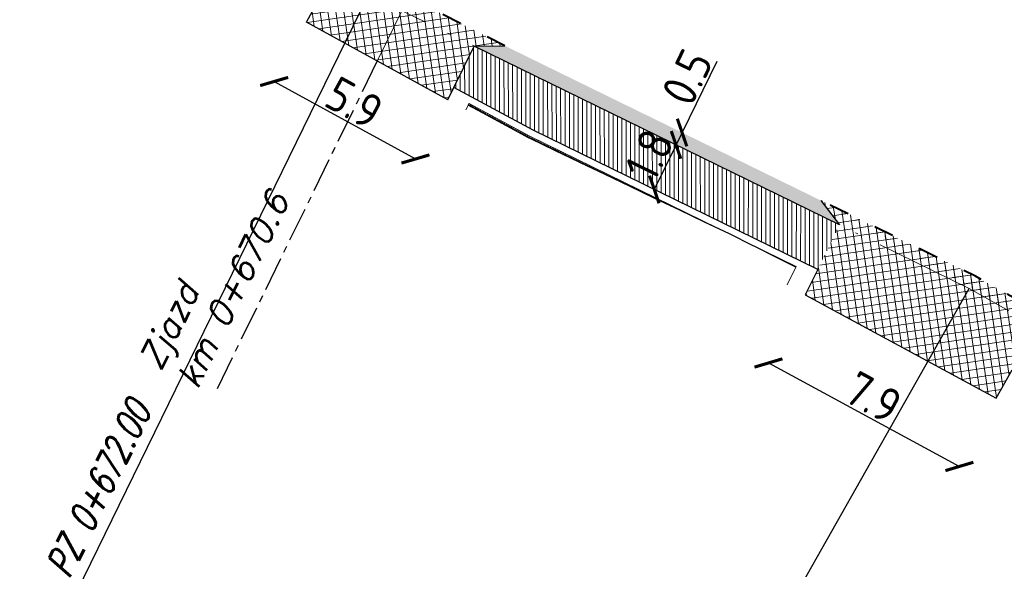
# Model space of a CAD drawing. Header units: metres. Extents: x 8431043 to 8456388, y 5766167 to 5771876.
# Tile 16 of 26: x 8433855 to 8433891, y 5770397 to 5770417. Entities that reach past the tile are written whole.
import ezdxf

# ---------------------------------------------------------------- set-up
doc = ezdxf.new("R2010")
doc.units = ezdxf.units.M
for name, pattern in [('ACAD_ISO03W100', [30, 12, -18]), ('ACAD_ISO10W100', [18, 12, -3, 0, -3]), ('CENTER', [2, 1.25, -0.25, 0.25, -0.25]), ('CIĄGŁA', [0])]:
    doc.linetypes.add(name, pattern=pattern)
for name, color, linetype, lineweight in [('brud', 255, 'CIĄGŁA', 30), ('hatch kostka', 210, 'Continuous', 9), ('kreskowanie skarp', 250, 'Continuous', 15), ('WYMIARY', 253, 'Continuous', 13), ('zdi krawężnik na trapezowy', 253, 'ACAD_ISO03W100', 40), ('zdi_obrzeze chodnikowe 8x30', 6, 'Continuous', 30)]:
    doc.layers.add(name, color=color, linetype=linetype, lineweight=lineweight)
for name, color, linetype in [('C-DROGI-SYTUACJA', 7, 'Continuous'), ('C-DROGI-SYTUACJA-ETYKIETY', 1, 'Continuous'), ('DRO_Podzespół', 7, 'Continuous'), ('S-5_opis_pkt_geometrycznych', 20, 'Continuous'), ('S-5_opis_Zjazd_ist_L', 7, 'Continuous')]:
    doc.layers.add(name, color=color, linetype=linetype)
doc.layers.add('hatch zdi chodniki', color=7, linetype='Continuous', lineweight=0, true_color=0x8345ba)
doc.styles.add('! rom po 1.8mm', font='romans.shx', dxfattribs={"width": 0.75, "oblique": 15})
doc.styles.add('! romans poch 1.8 mm szer 1', font='romans.shx', dxfattribs={"oblique": 15, "height": 1.8})
doc.styles.add('ISOCP', font='geniso.shx')
doc.styles.add('własny_500', font='isocp.shx', dxfattribs={"width": 0.9, "height": 1.2})
doc.dimstyles.new('kopia własny 500', dxfattribs={"dimtxt": 1.2, "dimasz": 0.8, "dimexe": 0.1795, "dimexo": 0.0625, "dimgap": 0.09, "dimtad": 3, "dimdec": 1, "dimzin": 0, "dimdsep": 46, "dimtxsty": 'własny_500', "dimblk": 'ARCHTICK', "dimcen": 0.09, "dimaunit": 2, "dimadec": 4, "dimazin": 0, "dimtfac": 1, "dimtdec": 1, "dimtofl": 0, "dimtmove": 2, "dimatfit": 3, "dimldrblk": 'ARCHTICK', "dimfxl": 1, "dimtolj": 1, "dimtzin": 0, "dimarcsym": 0})
pattern_1 = [(8.367146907, (0, 0), (-0.041581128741, 0.282708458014), []), (98.367146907, (0, 0), (-0.282708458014, -0.041581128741), [])]

# ---------------------------------------------------------------- blocks, each defined once
blk = doc.blocks.new('_ARCHTICK')
at = {"color": 0, "linetype": 'ByBlock', "const_width": 0.15}
blk.add_lwpolyline([(-0.5, -0.5), (0.5, 0.5)], dxfattribs=at)
blk = doc.blocks.new('*D64')
at = {"layer": 'Defpoints', "color": 0, "transparency": 16777216}
for p in [(8433878.888, 5770412.678), (8433878.668, 5770412.228), (8433878.774, 5770412.177)]:
    blk.add_point(p, dxfattribs=at)
at = {"layer": 'WYMIARY', "color": 0, "lineweight": -2, "transparency": 16777216}
for p, q in [((8433880.259, 5770415.213), (8433878.994, 5770412.626)), ((8433878.994, 5770412.626), (8433878.774, 5770412.177))]:
    blk.add_line(p, q, dxfattribs=at)
at = {"layer": 'WYMIARY', "color": 0, "lineweight": -2, "transparency": 16777216, "xscale": 0.75, "yscale": 0.75, "zscale": 0.75}
for p, rotation in [((8433878.994, 5770412.626), 63.94085860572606), ((8433878.774, 5770412.177), 243.9408586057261)]:
    blk.add_blockref('_ARCHTICK', p, dxfattribs=dict(at, rotation=rotation))
at = {"layer": 'WYMIARY', "color": 0, "transparency": 16777216, "insert": (8433879.181, 5770414.637), "char_height": 1.25, "attachment_point": 5, "rotation": 63.9409, "style": 'ISOCP'}
blk.add_mtext('\\A1;0.5', dxfattribs=at)
blk = doc.blocks.new('*D65')
at = {"layer": 'Defpoints', "color": 0, "transparency": 16777216}
for p in [(8433878.668, 5770412.228), (8433877.983, 5770410.56), (8433878.047, 5770410.529)]:
    blk.add_point(p, dxfattribs=at)
at = {"layer": 'WYMIARY', "color": 0, "lineweight": -2, "transparency": 16777216}
blk.add_line((8433878.774, 5770412.177), (8433877.983, 5770410.56), dxfattribs=at)
at = {"layer": 'WYMIARY', "color": 0, "lineweight": -2, "transparency": 16777216, "xscale": 0.75, "yscale": 0.75, "zscale": 0.75}
for p, rotation in [((8433878.774, 5770412.177), 63.94085860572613), ((8433877.983, 5770410.56), 243.9408586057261)]:
    blk.add_blockref('_ARCHTICK', p, dxfattribs=dict(at, rotation=rotation))
at = {"layer": 'WYMIARY', "color": 0, "transparency": 16777216, "insert": (8433877.802, 5770411.817), "char_height": 1.25, "attachment_point": 5, "rotation": 63.9409, "style": 'ISOCP'}
blk.add_mtext('\\A1;1.8', dxfattribs=at)
blk = doc.blocks.new('*D74')
at = {"layer": 'Defpoints', "color": 0, "transparency": 16777216}
for p in [(8434749.828, 5771876.32), (8434750.943, 5771875.576), (8432377.706, 5768319.94)]:
    blk.add_point(p, dxfattribs=at)
at = {"layer": 'WYMIARY', "color": 0, "lineweight": -2, "transparency": 16777216}
blk.add_line((8432378.821, 5768319.196), (8434750.943, 5771875.576), dxfattribs=at)
at = {"layer": 'WYMIARY', "color": 0, "lineweight": -2, "transparency": 16777216, "xscale": 0.75, "yscale": 0.75, "zscale": 0.75}
for p, rotation in [((8434750.943, 5771875.576), 56.2965312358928), ((8432378.821, 5768319.196), 236.2965312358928)]:
    blk.add_blockref('_ARCHTICK', p, dxfattribs=dict(at, rotation=rotation))
at = {"layer": 'WYMIARY', "color": 0, "transparency": 16777216, "insert": (8433564.287, 5770097.783), "char_height": 1.25, "attachment_point": 5, "rotation": 56.2965, "style": 'ISOCP'}
blk.add_mtext('\\A1;4274.9', dxfattribs=at)
blk = doc.blocks.new('*D77')
at = {"layer": 'Defpoints', "color": 0, "transparency": 16777216}
for p in [(8433883.475, 5770406.734), (8433890.419, 5770402.976), (8433889.078, 5770400.499)]:
    blk.add_point(p, dxfattribs=at)
at = {"layer": 'WYMIARY', "color": 0, "lineweight": -2, "transparency": 16777216}
blk.add_line((8433882.135, 5770404.257), (8433889.078, 5770400.499), dxfattribs=at)
at = {"layer": 'WYMIARY', "color": 0, "lineweight": -2, "transparency": 16777216, "xscale": 0.75, "yscale": 0.75, "zscale": 0.75}
for p, rotation in [((8433882.135, 5770404.257), 151.5790097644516), ((8433889.078, 5770400.499), 331.5790097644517)]:
    blk.add_blockref('_ARCHTICK', p, dxfattribs=dict(at, rotation=rotation))
at = {"layer": 'WYMIARY', "color": 0, "transparency": 16777216, "insert": (8433885.947, 5770403.006), "char_height": 1.25, "attachment_point": 5, "rotation": 331.579, "style": 'ISOCP'}
blk.add_mtext('\\A1;7.9', dxfattribs=at)
blk = doc.blocks.new('*U80')
at = {"layer": 'C-DROGI-SYTUACJA', "color": 1, "linetype": 'ACAD_ISO10W100', "lineweight": 13, "ltscale": 0.3}
for p, q in [((8433889.427, 5770406.967), (8433867.591, 5770417.645)), ((8433905.229, 5770398.018), (8433889.427, 5770406.967))]:
    blk.add_line(p, q, dxfattribs=at)
at = {"layer": 'C-DROGI-SYTUACJA', "color": 253, "linetype": 'ACAD_ISO03W100', "lineweight": 13, "ltscale": 0.1}
blk.add_line((8433889.427, 5770406.967), (8433889.427, 5770406.967), dxfattribs=at)
blk.add_line((8433889.427, 5770406.967), (8433889.427, 5770406.967), dxfattribs=at)
blk = doc.blocks.new('dfff')
at = {"layer": 'S-5_opis_pkt_geometrycznych', "color": 20, "linetype": 'Continuous', "lineweight": -3}
for p, q in [((8433856.812, 5770395.602), (8433867.591, 5770417.645)), ((8433877.365, 5770385.671), (8433889.427, 5770406.967))]:
    blk.add_line(p, q, dxfattribs=at)
at = {"layer": 'C-DROGI-SYTUACJA', "color": 7, "linetype": 'Continuous', "lineweight": -3}
blk.add_blockref('*U80', (0, 0), dxfattribs=at)
at = {"layer": 'S-5_opis_pkt_geometrycznych', "color": 20, "linetype": 'Continuous', "lineweight": -3, "insert": (8433858.82, 5770402.974), "char_height": 1, "attachment_point": 3, "rotation": 63.9409, "style": '! rom po 1.8mm'}
blk.add_mtext('{\\C256;PZ 0+672.00}', dxfattribs=at)
blk = doc.blocks.new('dfggg')
at = {"layer": 'S-5_opis_Zjazd_ist_L', "color": 1, "linetype": 'CENTER', "lineweight": -3}
blk.add_line((8433867.91, 5770415.226), (8433862.018, 5770403.178), dxfattribs=at)
at = {"layer": 'S-5_opis_Zjazd_ist_L', "color": 1, "linetype": 'Continuous', "lineweight": -3, "insert": (8433860.285, 5770403.795), "char_height": 0.9, "attachment_point": 4, "rotation": 63.9409, "style": '! romans poch 1.8 mm szer 1'}
blk.add_mtext('Zjazd\\Pkm 0+670.6', dxfattribs=at)
blk = doc.blocks.new('*D93')
at = {"layer": 'Defpoints', "color": 0, "transparency": 16777216}
for p in [(8433865.34, 5770416.631), (8433870.477, 5770413.816), (8433869.299, 5770411.666)]:
    blk.add_point(p, dxfattribs=at)
at = {"layer": 'WYMIARY', "color": 0, "lineweight": -2, "transparency": 16777216}
blk.add_line((8433864.162, 5770414.481), (8433869.299, 5770411.666), dxfattribs=at)
at = {"layer": 'WYMIARY', "color": 0, "lineweight": -2, "transparency": 16777216, "xscale": 0.75, "yscale": 0.75, "zscale": 0.75}
for p, rotation in [((8433864.162, 5770414.481), 151.2742093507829), ((8433869.299, 5770411.666), 331.2742093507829)]:
    blk.add_blockref('_ARCHTICK', p, dxfattribs=dict(at, rotation=rotation))
at = {"layer": 'WYMIARY', "color": 0, "transparency": 16777216, "insert": (8433867.074, 5770413.701), "char_height": 1.25, "attachment_point": 5, "rotation": 331.2742, "style": 'ISOCP'}
blk.add_mtext('\\A1;5.9', dxfattribs=at)

msp = doc.modelspace()

# ---------------------------------------------------------------- hatches: boundary and pattern name
at = {"layer": 'hatch kostka', "linetype": 'Continuous', "lineweight": 5, "true_color": 0xfecc66}
h = msp.add_hatch(dxfattribs=at)
h.set_pattern_fill('ANSI37', color=31, scale=0.09, angle=-36.6329)
h.set_pattern_definition(pattern_1)
h.paths.add_polyline_path([(8433865.628, 5770419.272), (8433866.271, 5770418.357), (8433865.559, 5770417.037), (8433865.341, 5770416.633), (8433870.477, 5770413.816), (8433870.698, 5770414.267), (8433871.431, 5770415.767), (8433872.549, 5770415.777)])
h = msp.add_hatch(dxfattribs=at)
h.set_pattern_fill('ANSI37', color=31, scale=0.09, angle=-36.6329)
h.set_pattern_definition(pattern_1)
h.paths.add_polyline_path([(8433884.716, 5770409.271), (8433883.475, 5770406.734), (8433890.419, 5770402.976), (8433891.889, 5770405.573), (8433893.006, 5770405.515), (8433889.66, 5770407.41), (8433884.037, 5770410.16)])
h = msp.add_hatch(dxfattribs=at)
h.set_pattern_fill('ANSI37', color=31, scale=0.09, angle=-36.6329)
h.set_pattern_definition(pattern_1)
edge = h.paths.add_edge_path()
edge.add_line((8433891.889, 5770405.573), (8433893.006, 5770405.515))
edge.add_line((8433893.006, 5770405.515), (8433889.66, 5770407.41))
edge.add_line((8433889.66, 5770407.41), (8433884.037, 5770410.16))
at = {"layer": 'hatch zdi chodniki', "lineweight": 13, "transparency": 33554687}
h = msp.add_hatch(dxfattribs=at)
h.set_pattern_fill('DOTS', color=3, scale=0.13, style=0)
h.paths.add_polyline_path([(8434266.018, 5770244.733), (8434265.639, 5770244.676), (8434266.015, 5770244.554)])
h.paths.add_polyline_path([(8433914.677, 5770392.394), (8433913.214, 5770393.847), (8433905.528, 5770398.422), (8433905.33, 5770397.958)])
h.paths.add_polyline_path([(8433921.024, 5770389.198), (8433919.05, 5770389.792), (8433925.145, 5770386.164), (8433938.994, 5770378.843), (8433938.344, 5770379.752), (8433925.39, 5770386.6)])
h.paths.add_polyline_path([(8433893.006, 5770405.515), (8433891.889, 5770405.573), (8433905.229, 5770398.018), (8433905.33, 5770397.958), (8433905.528, 5770398.422), (8433905.48, 5770398.45)])
h.paths.add_polyline_path([(8433748.793, 5770512.117), (8433746.759, 5770513.046), (8433749.963, 5770509.073), (8433750.804, 5770508.222), (8433762.888, 5770493.325), (8433772.314, 5770482.022), (8433776.22, 5770478.9), (8433763.66, 5770493.96), (8433751.55, 5770508.89), (8433750.71, 5770509.74)])
h.paths.add_polyline_path([(8433727.509, 5770538.504), (8433725.475, 5770539.433), (8433743.033, 5770517.666), (8433742.555, 5770519.85)])
h.paths.add_polyline_path([(8433643.852, 5770641.655), (8433643.086, 5770641.001), (8433643.107, 5770640.987), (8433645.761, 5770637.843), (8433649.935, 5770632.401), (8433664.242, 5770614.749), (8433677.279, 5770599.565), (8433683.772, 5770590.854), (8433698.344, 5770573.069), (8433722.133, 5770543.576), (8433721.656, 5770545.761), (8433699.12, 5770573.7), (8433684.56, 5770591.47), (8433678.06, 5770600.19), (8433665.01, 5770615.39), (8433650.72, 5770633.02), (8433646.54, 5770638.47)])
h.paths.add_polyline_path([(8433872.549, 5770415.777), (8433871.431, 5770415.767), (8433884.716, 5770409.271), (8433884.037, 5770410.16)])
h.paths.add_polyline_path([(8433866.271, 5770418.357), (8433865.628, 5770419.272), (8433817.16, 5770445.4), (8433804.671, 5770453.717), (8433807.358, 5770451.327), (8433816.902, 5770444.971)])
h.paths.add_polyline_path([(8433974.798, 5770359.517), (8433975.041, 5770359.954), (8433960.33, 5770368.13), (8433944.318, 5770376.595), (8433943.2, 5770376.62), (8433960.092, 5770367.69)])
at = {"layer": 'hatch zdi chodniki', "lineweight": 18, "transparency": 33554687}
h = msp.add_hatch(dxfattribs=at)
h.set_pattern_fill('DOTS', color=3, scale=0.1, style=0)
h.paths.add_polyline_path([(8434266.018, 5770244.733), (8434265.639, 5770244.676), (8434266.015, 5770244.554)])
h.paths.add_polyline_path([(8433914.677, 5770392.394), (8433913.214, 5770393.847), (8433905.528, 5770398.422), (8433905.33, 5770397.958)])
h.paths.add_polyline_path([(8433921.024, 5770389.198), (8433919.05, 5770389.792), (8433925.145, 5770386.164), (8433938.994, 5770378.843), (8433938.344, 5770379.752), (8433925.39, 5770386.6)])
h.paths.add_polyline_path([(8433893.006, 5770405.515), (8433891.889, 5770405.573), (8433905.229, 5770398.018), (8433905.33, 5770397.958), (8433905.528, 5770398.422), (8433905.48, 5770398.45)])
h.paths.add_polyline_path([(8433748.793, 5770512.117), (8433746.759, 5770513.046), (8433749.963, 5770509.073), (8433750.804, 5770508.222), (8433762.888, 5770493.325), (8433772.314, 5770482.022), (8433776.22, 5770478.9), (8433763.66, 5770493.96), (8433751.55, 5770508.89), (8433750.71, 5770509.74)])
h.paths.add_polyline_path([(8433727.509, 5770538.504), (8433725.475, 5770539.433), (8433743.033, 5770517.666), (8433742.555, 5770519.85)])
h.paths.add_polyline_path([(8433643.867, 5770641.638), (8433643.102, 5770640.99), (8433643.107, 5770640.987), (8433645.761, 5770637.843), (8433649.935, 5770632.401), (8433664.242, 5770614.749), (8433677.279, 5770599.565), (8433683.772, 5770590.854), (8433698.344, 5770573.069), (8433722.133, 5770543.576), (8433721.656, 5770545.761), (8433699.12, 5770573.7), (8433684.56, 5770591.47), (8433678.06, 5770600.19), (8433665.01, 5770615.39), (8433650.72, 5770633.02), (8433646.54, 5770638.47)])
h.paths.add_polyline_path([(8433974.8, 5770359.516), (8433975.043, 5770359.953), (8433960.33, 5770368.13), (8433944.318, 5770376.595), (8433943.2, 5770376.62), (8433960.092, 5770367.69)])
h.paths.add_polyline_path([(8433872.549, 5770415.777), (8433871.431, 5770415.767), (8433884.716, 5770409.271), (8433884.037, 5770410.16)])
h.paths.add_polyline_path([(8433866.271, 5770418.357), (8433865.628, 5770419.272), (8433817.16, 5770445.4), (8433804.671, 5770453.717), (8433807.358, 5770451.327), (8433816.902, 5770444.971)])
at = {"layer": 'hatch zdi chodniki', "lineweight": 5}
h = msp.add_hatch(dxfattribs=at)
h.set_pattern_fill('ANSI31', color=256, scale=0.05, angle=45, style=0)
h.paths.add_polyline_path([(8433891.889, 5770405.573), (8433891.002, 5770404.006), (8433904.325, 5770396.461), (8433904.616, 5770396.288), (8433905.33, 5770397.958), (8433905.229, 5770398.018)])
h.paths.add_polyline_path([(8433804.438, 5770453.521), (8433802.868, 5770453.716), (8433802.605, 5770453.321), (8433803.88, 5770452.48)])
h.paths.add_polyline_path([(8433778.791, 5770474.116), (8433779.149, 5770474.465), (8433778.468, 5770476.595), (8433776.22, 5770478.9), (8433772.314, 5770482.022), (8433762.888, 5770493.325), (8433757.409, 5770500.08), (8433756.519, 5770498.32), (8433761.497, 5770492.181), (8433771.053, 5770480.724), (8433775.146, 5770477.853)])
h.paths.add_polyline_path([(8433781.943, 5770471.602), (8433781.585, 5770471.253), (8433786.772, 5770465.936), (8433797.481, 5770456.703), (8433797.99, 5770456.364), (8433800.344, 5770454.812), (8433800.614, 5770455.217), (8433799.504, 5770457.158), (8433798.822, 5770457.612), (8433798.39, 5770457.9), (8433787.8, 5770467.03), (8433784.055, 5770470.869)])
h.paths.add_polyline_path([(8433865.559, 5770417.037), (8433866.271, 5770418.357), (8433816.902, 5770444.971), (8433807.358, 5770451.327), (8433804.671, 5770453.717), (8433803.951, 5770452.401), (8433806.464, 5770450.12), (8433816.129, 5770443.684)])
h.paths.add_polyline_path([(8433871.431, 5770415.767), (8433870.698, 5770414.267), (8433873.575, 5770412.715), (8433883.925, 5770407.654), (8433884.716, 5770409.271)])

# ---------------------------------------------------------------- linework, layer by layer
at = {"flags": 128}
msp.add_lwpolyline([(8433870.698, 5770414.267), (8433871.431, 5770415.767)], dxfattribs=at)
at = {"layer": 'DRO_Podzespół'}
msp.add_lwpolyline([(8433883.13, 5770407.736), (8433882.819, 5770407.893), (8433882.504, 5770408.051), (8433881.61, 5770408.499), (8433881.576, 5770408.516), (8433880.714, 5770408.945), (8433879.812, 5770409.375), (8433878.909, 5770409.806), (8433878.006, 5770410.236), (8433877.104, 5770410.667), (8433876.201, 5770411.097), (8433875.298, 5770411.528), (8433875.256, 5770411.548), (8433874.397, 5770411.96), (8433873.496, 5770412.394), (8433873.433, 5770412.425), (8433873.428, 5770412.427), (8433872.614, 5770412.868), (8433871.734, 5770413.344), (8433871.216, 5770413.625)], dxfattribs=at)
at = {"layer": 'kreskowanie skarp'}
for p, q in [((8433871.216, 5770413.625), (8433871.249, 5770413.685)), ((8433871.246, 5770413.608), (8433871.263, 5770413.639)), ((8433871.277, 5770413.592), (8433871.31, 5770413.653)), ((8433871.307, 5770413.575), (8433871.324, 5770413.606)), ((8433871.338, 5770413.559), (8433871.371, 5770413.62)), ((8433871.368, 5770413.542), (8433871.385, 5770413.573)), ((8433871.399, 5770413.526), (8433871.432, 5770413.587)), ((8433871.429, 5770413.509), (8433871.446, 5770413.54)), ((8433871.46, 5770413.493), (8433871.493, 5770413.554)), ((8433871.49, 5770413.476), (8433871.507, 5770413.507)), ((8433871.521, 5770413.46), (8433871.554, 5770413.521)), ((8433871.551, 5770413.443), (8433871.568, 5770413.474)), ((8433871.582, 5770413.427), (8433871.615, 5770413.488)), ((8433871.613, 5770413.41), (8433871.629, 5770413.441)), ((8433871.644, 5770413.393), (8433871.677, 5770413.455)), ((8433871.674, 5770413.377), (8433871.691, 5770413.407)), ((8433871.705, 5770413.36), (8433871.738, 5770413.422)), ((8433871.736, 5770413.343), (8433871.753, 5770413.374)), ((8433871.767, 5770413.327), (8433871.8, 5770413.388)), ((8433871.828, 5770413.293), (8433871.862, 5770413.355)), ((8433871.798, 5770413.31), (8433871.814, 5770413.341)), ((8433871.859, 5770413.276), (8433871.876, 5770413.307)), ((8433871.89, 5770413.26), (8433871.924, 5770413.322)), ((8433871.921, 5770413.243), (8433871.938, 5770413.274)), ((8433871.952, 5770413.226), (8433871.986, 5770413.288)), ((8433871.983, 5770413.209), (8433872, 5770413.24)), ((8433872.014, 5770413.192), (8433872.048, 5770413.255)), ((8433872.046, 5770413.176), (8433872.062, 5770413.207)), ((8433872.077, 5770413.159), (8433872.11, 5770413.221)), ((8433872.108, 5770413.142), (8433872.125, 5770413.173)), ((8433872.139, 5770413.125), (8433872.173, 5770413.187)), ((8433872.17, 5770413.108), (8433872.187, 5770413.139)), ((8433872.202, 5770413.091), (8433872.235, 5770413.154)), ((8433872.233, 5770413.074), (8433872.25, 5770413.105)), ((8433872.264, 5770413.057), (8433872.298, 5770413.12)), ((8433872.295, 5770413.04), (8433872.312, 5770413.072)), ((8433872.327, 5770413.023), (8433872.361, 5770413.086)), ((8433872.358, 5770413.006), (8433872.375, 5770413.038)), ((8433872.39, 5770412.989), (8433872.424, 5770413.052)), ((8433872.421, 5770412.972), (8433872.438, 5770413.004)), ((8433872.453, 5770412.955), (8433872.487, 5770413.018)), ((8433872.484, 5770412.938), (8433872.501, 5770412.97)), ((8433872.516, 5770412.921), (8433872.55, 5770412.984)), ((8433872.547, 5770412.904), (8433872.564, 5770412.936)), ((8433872.579, 5770412.887), (8433872.613, 5770412.95)), ((8433872.61, 5770412.87), (8433872.628, 5770412.901)), ((8433872.642, 5770412.853), (8433872.676, 5770412.916)), ((8433872.674, 5770412.835), (8433872.691, 5770412.867)), ((8433872.706, 5770412.818), (8433872.74, 5770412.882)), ((8433872.737, 5770412.801), (8433872.754, 5770412.833)), ((8433872.769, 5770412.784), (8433872.803, 5770412.847)), ((8433872.801, 5770412.767), (8433872.818, 5770412.798)), ((8433872.833, 5770412.749), (8433872.867, 5770412.813)), ((8433872.865, 5770412.732), (8433872.882, 5770412.764)), ((8433872.897, 5770412.715), (8433872.931, 5770412.779)), ((8433872.928, 5770412.697), (8433872.946, 5770412.729)), ((8433872.96, 5770412.68), (8433872.995, 5770412.744)), ((8433872.992, 5770412.663), (8433873.01, 5770412.695)), ((8433873.024, 5770412.646), (8433873.059, 5770412.71)), ((8433873.056, 5770412.628), (8433873.074, 5770412.66)), ((8433873.089, 5770412.611), (8433873.123, 5770412.675)), ((8433873.153, 5770412.576), (8433873.188, 5770412.64)), ((8433873.121, 5770412.593), (8433873.138, 5770412.625)), ((8433873.185, 5770412.559), (8433873.202, 5770412.591)), ((8433873.217, 5770412.541), (8433873.252, 5770412.606)), ((8433873.249, 5770412.524), (8433873.267, 5770412.556)), ((8433873.282, 5770412.506), (8433873.317, 5770412.571)), ((8433873.314, 5770412.489), (8433873.332, 5770412.521)), ((8433873.346, 5770412.471), (8433873.381, 5770412.536)), ((8433873.379, 5770412.454), (8433873.396, 5770412.486)), ((8433873.411, 5770412.436), (8433873.446, 5770412.501)), ((8433873.444, 5770412.419), (8433873.46, 5770412.452)), ((8433873.477, 5770412.403), (8433873.509, 5770412.469)), ((8433873.51, 5770412.387), (8433873.526, 5770412.42)), ((8433873.543, 5770412.371), (8433873.575, 5770412.437)), ((8433873.576, 5770412.355), (8433873.592, 5770412.388)), ((8433873.609, 5770412.339), (8433873.641, 5770412.405)), ((8433873.642, 5770412.323), (8433873.658, 5770412.356)), ((8433873.675, 5770412.308), (8433873.706, 5770412.373)), ((8433873.707, 5770412.292), (8433873.723, 5770412.325)), ((8433873.74, 5770412.276), (8433873.771, 5770412.341)), ((8433873.772, 5770412.261), (8433873.788, 5770412.293)), ((8433873.805, 5770412.245), (8433873.836, 5770412.31)), ((8433873.869, 5770412.214), (8433873.9, 5770412.278)), ((8433873.837, 5770412.229), (8433873.852, 5770412.262)), ((8433873.901, 5770412.198), (8433873.916, 5770412.231)), ((8433873.933, 5770412.183), (8433873.964, 5770412.247)), ((8433873.965, 5770412.168), (8433873.98, 5770412.2)), ((8433873.997, 5770412.152), (8433874.027, 5770412.216)), ((8433874.028, 5770412.137), (8433874.044, 5770412.169)), ((8433874.06, 5770412.122), (8433874.091, 5770412.185)), ((8433874.092, 5770412.107), (8433874.107, 5770412.138)), ((8433874.123, 5770412.091), (8433874.153, 5770412.154)), ((8433874.154, 5770412.076), (8433874.17, 5770412.108)), ((8433874.186, 5770412.061), (8433874.216, 5770412.124)), ((8433874.217, 5770412.046), (8433874.232, 5770412.077)), ((8433874.248, 5770412.031), (8433874.278, 5770412.093)), ((8433874.279, 5770412.016), (8433874.294, 5770412.047)), ((8433874.31, 5770412.001), (8433874.34, 5770412.063)), ((8433874.341, 5770411.986), (8433874.356, 5770412.017)), ((8433874.372, 5770411.972), (8433874.401, 5770412.033)), ((8433874.402, 5770411.957), (8433874.417, 5770411.988)), ((8433874.433, 5770411.942), (8433874.462, 5770412.003)), ((8433874.463, 5770411.928), (8433874.478, 5770411.958)), ((8433874.494, 5770411.913), (8433874.523, 5770411.974)), ((8433874.524, 5770411.899), (8433874.538, 5770411.929)), ((8433874.554, 5770411.884), (8433874.583, 5770411.944)), ((8433874.584, 5770411.87), (8433874.598, 5770411.9)), ((8433874.614, 5770411.856), (8433874.642, 5770411.915)), ((8433874.643, 5770411.841), (8433874.658, 5770411.871)), ((8433874.673, 5770411.827), (8433874.701, 5770411.886)), ((8433874.703, 5770411.813), (8433874.717, 5770411.842)), ((8433874.732, 5770411.799), (8433874.76, 5770411.858)), ((8433874.761, 5770411.785), (8433874.775, 5770411.814)), ((8433874.79, 5770411.771), (8433874.818, 5770411.829)), ((8433874.819, 5770411.757), (8433874.833, 5770411.786)), ((8433874.848, 5770411.743), (8433874.876, 5770411.801)), ((8433874.877, 5770411.729), (8433874.891, 5770411.758)), ((8433874.906, 5770411.716), (8433874.933, 5770411.773)), ((8433874.934, 5770411.702), (8433874.948, 5770411.73)), ((8433874.963, 5770411.688), (8433874.99, 5770411.745)), ((8433874.991, 5770411.675), (8433875.005, 5770411.703)), ((8433875.019, 5770411.661), (8433875.047, 5770411.718)), ((8433875.048, 5770411.648), (8433875.061, 5770411.676)), ((8433875.076, 5770411.634), (8433875.102, 5770411.69)), ((8433875.104, 5770411.621), (8433875.117, 5770411.649)), ((8433875.131, 5770411.607), (8433875.158, 5770411.663)), ((8433875.159, 5770411.594), (8433875.172, 5770411.622)), ((8433875.187, 5770411.581), (8433875.213, 5770411.636)), ((8433875.214, 5770411.568), (8433875.227, 5770411.595)), ((8433875.241, 5770411.555), (8433875.268, 5770411.609)), ((8433875.269, 5770411.542), (8433875.282, 5770411.569)), ((8433875.296, 5770411.529), (8433875.322, 5770411.583)), ((8433875.323, 5770411.516), (8433875.336, 5770411.543)), ((8433875.35, 5770411.503), (8433875.375, 5770411.557)), ((8433875.376, 5770411.49), (8433875.389, 5770411.517)), ((8433875.403, 5770411.478), (8433875.428, 5770411.531)), ((8433875.429, 5770411.465), (8433875.442, 5770411.492)), ((8433875.456, 5770411.452), (8433875.481, 5770411.505)), ((8433875.482, 5770411.44), (8433875.495, 5770411.466)), ((8433875.508, 5770411.428), (8433875.533, 5770411.48)), ((8433875.534, 5770411.415), (8433875.546, 5770411.441)), ((8433875.56, 5770411.403), (8433875.585, 5770411.454)), ((8433875.586, 5770411.391), (8433875.598, 5770411.416)), ((8433875.611, 5770411.378), (8433875.636, 5770411.43)), ((8433875.637, 5770411.366), (8433875.649, 5770411.392)), ((8433875.662, 5770411.354), (8433875.686, 5770411.405)), ((8433875.687, 5770411.342), (8433875.699, 5770411.367)), ((8433875.712, 5770411.33), (8433875.736, 5770411.38)), ((8433875.737, 5770411.318), (8433875.749, 5770411.343)), ((8433875.762, 5770411.306), (8433875.786, 5770411.356)), ((8433875.787, 5770411.295), (8433875.799, 5770411.319)), ((8433875.811, 5770411.283), (8433875.835, 5770411.332)), ((8433875.836, 5770411.271), (8433875.847, 5770411.296)), ((8433875.86, 5770411.26), (8433875.883, 5770411.308)), ((8433875.884, 5770411.248), (8433875.896, 5770411.272)), ((8433875.908, 5770411.237), (8433875.931, 5770411.285)), ((8433875.932, 5770411.225), (8433875.944, 5770411.249)), ((8433875.956, 5770411.214), (8433875.979, 5770411.262)), ((8433875.98, 5770411.202), (8433875.991, 5770411.226)), ((8433876.004, 5770411.191), (8433876.026, 5770411.238)), ((8433876.027, 5770411.18), (8433876.038, 5770411.203)), ((8433876.051, 5770411.169), (8433876.073, 5770411.216)), ((8433876.074, 5770411.158), (8433876.085, 5770411.181)), ((8433876.097, 5770411.147), (8433876.119, 5770411.193)), ((8433876.12, 5770411.136), (8433876.131, 5770411.159)), ((8433876.143, 5770411.125), (8433876.165, 5770411.171)), ((8433876.166, 5770411.114), (8433876.177, 5770411.137)), ((8433876.189, 5770411.103), (8433876.21, 5770411.148)), ((8433876.211, 5770411.092), (8433876.222, 5770411.115)), ((8433876.234, 5770411.081), (8433876.255, 5770411.126)), ((8433876.256, 5770411.071), (8433876.267, 5770411.093)), ((8433876.279, 5770411.06), (8433876.3, 5770411.105)), ((8433876.301, 5770411.05), (8433876.311, 5770411.072)), ((8433876.323, 5770411.039), (8433876.344, 5770411.083)), ((8433876.345, 5770411.029), (8433876.355, 5770411.051)), ((8433876.367, 5770411.018), (8433876.387, 5770411.062)), ((8433876.388, 5770411.008), (8433876.399, 5770411.03)), ((8433876.41, 5770410.997), (8433876.431, 5770411.041)), ((8433876.431, 5770410.987), (8433876.442, 5770411.009)), ((8433876.453, 5770410.977), (8433876.473, 5770411.02)), ((8433876.474, 5770410.967), (8433876.484, 5770410.988)), ((8433876.495, 5770410.957), (8433876.516, 5770410.999)), ((8433876.517, 5770410.947), (8433876.527, 5770410.968)), ((8433876.538, 5770410.937), (8433876.558, 5770410.979)), ((8433876.558, 5770410.927), (8433876.568, 5770410.948)), ((8433876.579, 5770410.917), (8433876.599, 5770410.958)), ((8433876.6, 5770410.907), (8433876.61, 5770410.928)), ((8433876.621, 5770410.897), (8433876.64, 5770410.938)), ((8433876.641, 5770410.887), (8433876.651, 5770410.908)), ((8433876.661, 5770410.878), (8433876.681, 5770410.918)), ((8433876.682, 5770410.868), (8433876.691, 5770410.888)), ((8433876.702, 5770410.858), (8433876.721, 5770410.899)), ((8433876.722, 5770410.849), (8433876.732, 5770410.869)), ((8433876.742, 5770410.839), (8433876.761, 5770410.879)), ((8433876.762, 5770410.83), (8433876.771, 5770410.85)), ((8433876.782, 5770410.82), (8433876.801, 5770410.86)), ((8433876.801, 5770410.811), (8433876.811, 5770410.831)), ((8433876.821, 5770410.801), (8433876.84, 5770410.841)), ((8433876.841, 5770410.792), (8433876.85, 5770410.812)), ((8433876.86, 5770410.783), (8433876.878, 5770410.822)), ((8433876.879, 5770410.774), (8433876.888, 5770410.793)), ((8433876.899, 5770410.765), (8433876.917, 5770410.803)), ((8433876.918, 5770410.755), (8433876.927, 5770410.775)), ((8433876.937, 5770410.746), (8433876.955, 5770410.784)), ((8433876.956, 5770410.737), (8433876.965, 5770410.756)), ((8433876.974, 5770410.728), (8433876.992, 5770410.766)), ((8433876.993, 5770410.719), (8433877.002, 5770410.738)), ((8433877.012, 5770410.71), (8433877.03, 5770410.748)), ((8433877.03, 5770410.702), (8433877.039, 5770410.72)), ((8433877.049, 5770410.693), (8433877.067, 5770410.73)), ((8433877.067, 5770410.684), (8433877.076, 5770410.702)), ((8433877.086, 5770410.675), (8433877.103, 5770410.712)), ((8433877.104, 5770410.667), (8433877.113, 5770410.685)), ((8433877.122, 5770410.658), (8433877.139, 5770410.694)), ((8433877.14, 5770410.649), (8433877.149, 5770410.667)), ((8433877.158, 5770410.641), (8433877.175, 5770410.677)), ((8433877.176, 5770410.632), (8433877.184, 5770410.65)), ((8433877.194, 5770410.624), (8433877.211, 5770410.659)), ((8433877.211, 5770410.615), (8433877.22, 5770410.633)), ((8433877.229, 5770410.607), (8433877.246, 5770410.642)), ((8433877.246, 5770410.599), (8433877.255, 5770410.616)), ((8433877.264, 5770410.59), (8433877.28, 5770410.625)), ((8433877.281, 5770410.582), (8433877.289, 5770410.599)), ((8433877.298, 5770410.574), (8433877.315, 5770410.608)), ((8433877.316, 5770410.566), (8433877.324, 5770410.583)), ((8433877.333, 5770410.558), (8433877.349, 5770410.592)), ((8433877.35, 5770410.549), (8433877.358, 5770410.566)), ((8433877.367, 5770410.541), (8433877.383, 5770410.575)), ((8433877.383, 5770410.533), (8433877.391, 5770410.55)), ((8433877.4, 5770410.525), (8433877.416, 5770410.559)), ((8433877.417, 5770410.517), (8433877.425, 5770410.534)), ((8433877.433, 5770410.509), (8433877.449, 5770410.543)), ((8433877.45, 5770410.502), (8433877.458, 5770410.518)), ((8433877.466, 5770410.494), (8433877.482, 5770410.527)), ((8433877.483, 5770410.486), (8433877.49, 5770410.502)), ((8433877.499, 5770410.478), (8433877.514, 5770410.511)), ((8433877.531, 5770410.463), (8433877.547, 5770410.495)), ((8433877.515, 5770410.471), (8433877.523, 5770410.487)), ((8433877.547, 5770410.455), (8433877.555, 5770410.471)), ((8433877.563, 5770410.448), (8433877.578, 5770410.479)), ((8433877.579, 5770410.44), (8433877.587, 5770410.456)), ((8433877.595, 5770410.432), (8433877.61, 5770410.464)), ((8433877.611, 5770410.425), (8433877.618, 5770410.441)), ((8433877.626, 5770410.418), (8433877.641, 5770410.449)), ((8433877.642, 5770410.41), (8433877.649, 5770410.426)), ((8433877.657, 5770410.403), (8433877.672, 5770410.434)), ((8433877.673, 5770410.395), (8433877.68, 5770410.411)), ((8433877.688, 5770410.388), (8433877.703, 5770410.419)), ((8433877.703, 5770410.381), (8433877.71, 5770410.396)), ((8433877.718, 5770410.374), (8433877.733, 5770410.404)), ((8433877.734, 5770410.366), (8433877.741, 5770410.381)), ((8433877.749, 5770410.359), (8433877.763, 5770410.389)), ((8433877.763, 5770410.352), (8433877.771, 5770410.367)), ((8433877.778, 5770410.345), (8433877.793, 5770410.375)), ((8433877.793, 5770410.338), (8433877.8, 5770410.353)), ((8433877.808, 5770410.331), (8433877.822, 5770410.36)), ((8433877.823, 5770410.324), (8433877.83, 5770410.339)), ((8433877.837, 5770410.317), (8433877.851, 5770410.346)), ((8433877.852, 5770410.31), (8433877.859, 5770410.325)), ((8433877.866, 5770410.303), (8433877.88, 5770410.332)), ((8433877.881, 5770410.296), (8433877.887, 5770410.311)), ((8433877.895, 5770410.289), (8433877.908, 5770410.318)), ((8433877.909, 5770410.283), (8433877.916, 5770410.297)), ((8433877.923, 5770410.276), (8433877.937, 5770410.304)), ((8433877.937, 5770410.269), (8433877.944, 5770410.283)), ((8433877.951, 5770410.262), (8433877.965, 5770410.291)), ((8433877.965, 5770410.256), (8433877.972, 5770410.27)), ((8433877.979, 5770410.249), (8433877.992, 5770410.277)), ((8433877.993, 5770410.243), (8433878, 5770410.256)), ((8433878.007, 5770410.236), (8433878.02, 5770410.264)), ((8433878.021, 5770410.23), (8433878.027, 5770410.243)), ((8433878.034, 5770410.223), (8433878.047, 5770410.25)), ((8433878.048, 5770410.217), (8433878.054, 5770410.23)), ((8433878.061, 5770410.21), (8433878.074, 5770410.237)), ((8433878.075, 5770410.204), (8433878.081, 5770410.217)), ((8433878.088, 5770410.197), (8433878.101, 5770410.224)), ((8433878.101, 5770410.191), (8433878.108, 5770410.204)), ((8433878.114, 5770410.185), (8433878.127, 5770410.211)), ((8433878.128, 5770410.178), (8433878.134, 5770410.192)), ((8433878.141, 5770410.172), (8433878.153, 5770410.198)), ((8433878.154, 5770410.166), (8433878.16, 5770410.179)), ((8433878.167, 5770410.16), (8433878.179, 5770410.186)), ((8433878.18, 5770410.154), (8433878.186, 5770410.167)), ((8433878.192, 5770410.148), (8433878.205, 5770410.173)), ((8433878.225, 5770410.132), (8433878.231, 5770410.145)), ((8433878.256, 5770410.117), (8433878.268, 5770410.142)), ((8433878.288, 5770410.102), (8433878.294, 5770410.114)), ((8433878.32, 5770410.087), (8433878.331, 5770410.111)), ((8433878.351, 5770410.072), (8433878.357, 5770410.084)), ((8433878.382, 5770410.057), (8433878.394, 5770410.081)), ((8433878.413, 5770410.042), (8433878.419, 5770410.054)), ((8433878.444, 5770410.027), (8433878.455, 5770410.051)), ((8433878.475, 5770410.013), (8433878.481, 5770410.024)), ((8433878.506, 5770409.998), (8433878.517, 5770410.021)), ((8433878.536, 5770409.984), (8433878.542, 5770409.995)), ((8433878.567, 5770409.969), (8433878.577, 5770409.991)), ((8433878.597, 5770409.955), (8433878.602, 5770409.965)), ((8433878.627, 5770409.94), (8433878.637, 5770409.962)), ((8433878.657, 5770409.926), (8433878.662, 5770409.937)), ((8433878.687, 5770409.912), (8433878.697, 5770409.933)), ((8433878.716, 5770409.898), (8433878.721, 5770409.908)), ((8433878.746, 5770409.884), (8433878.755, 5770409.904)), ((8433878.775, 5770409.87), (8433878.78, 5770409.88)), ((8433878.804, 5770409.856), (8433878.814, 5770409.875)), ((8433878.833, 5770409.842), (8433878.838, 5770409.852)), ((8433878.862, 5770409.828), (8433878.871, 5770409.847)), ((8433878.891, 5770409.814), (8433878.895, 5770409.824)), ((8433878.92, 5770409.801), (8433878.928, 5770409.819)), ((8433878.948, 5770409.787), (8433878.952, 5770409.796)), ((8433878.976, 5770409.774), (8433878.985, 5770409.792)), ((8433879.005, 5770409.76), (8433879.009, 5770409.769)), ((8433879.033, 5770409.747), (8433879.041, 5770409.764)), ((8433879.061, 5770409.734), (8433879.065, 5770409.742)), ((8433879.088, 5770409.72), (8433879.096, 5770409.737)), ((8433879.116, 5770409.707), (8433879.12, 5770409.715)), ((8433879.143, 5770409.694), (8433879.151, 5770409.71)), ((8433879.171, 5770409.681), (8433879.175, 5770409.689)), ((8433879.198, 5770409.668), (8433879.206, 5770409.684)), ((8433879.225, 5770409.655), (8433879.229, 5770409.663)), ((8433879.252, 5770409.642), (8433879.259, 5770409.657)), ((8433879.279, 5770409.629), (8433879.283, 5770409.637)), ((8433879.306, 5770409.617), (8433879.313, 5770409.631)), ((8433879.332, 5770409.604), (8433879.336, 5770409.611)), ((8433879.359, 5770409.591), (8433879.365, 5770409.606)), ((8433879.385, 5770409.579), (8433879.388, 5770409.586)), ((8433879.411, 5770409.566), (8433879.418, 5770409.58)), ((8433879.437, 5770409.554), (8433879.44, 5770409.561)), ((8433879.463, 5770409.542), (8433879.469, 5770409.555)), ((8433879.489, 5770409.529), (8433879.492, 5770409.536)), ((8433879.515, 5770409.517), (8433879.521, 5770409.53)), ((8433879.54, 5770409.505), (8433879.543, 5770409.511)), ((8433879.566, 5770409.493), (8433879.571, 5770409.505)), ((8433879.591, 5770409.481), (8433879.594, 5770409.487)), ((8433879.616, 5770409.469), (8433879.622, 5770409.48)), ((8433879.641, 5770409.457), (8433879.644, 5770409.462)), ((8433879.666, 5770409.445), (8433879.671, 5770409.456)), ((8433879.691, 5770409.433), (8433879.693, 5770409.438)), ((8433879.716, 5770409.421), (8433879.721, 5770409.432)), ((8433879.74, 5770409.41), (8433879.743, 5770409.415)), ((8433879.765, 5770409.398), (8433879.769, 5770409.408)), ((8433879.789, 5770409.386), (8433879.791, 5770409.391)), ((8433879.813, 5770409.375), (8433879.818, 5770409.384)), ((8433879.837, 5770409.363), (8433879.839, 5770409.368)), ((8433879.861, 5770409.352), (8433879.866, 5770409.361)), ((8433879.885, 5770409.34), (8433879.887, 5770409.345)), ((8433879.909, 5770409.329), (8433879.913, 5770409.338)), ((8433879.932, 5770409.318), (8433879.934, 5770409.322)), ((8433879.956, 5770409.307), (8433879.96, 5770409.315)), ((8433879.979, 5770409.296), (8433879.981, 5770409.3)), ((8433880.002, 5770409.284), (8433880.006, 5770409.292)), ((8433880.026, 5770409.273), (8433880.027, 5770409.277)), ((8433880.049, 5770409.262), (8433880.052, 5770409.27)), ((8433880.072, 5770409.251), (8433880.073, 5770409.255)), ((8433880.094, 5770409.241), (8433880.098, 5770409.248)), ((8433880.117, 5770409.23), (8433880.119, 5770409.233)), ((8433880.14, 5770409.219), (8433880.143, 5770409.225)), ((8433880.162, 5770409.208), (8433880.164, 5770409.211)), ((8433880.185, 5770409.198), (8433880.187, 5770409.204)), ((8433880.207, 5770409.187), (8433880.208, 5770409.19)), ((8433880.229, 5770409.176), (8433880.232, 5770409.182)), ((8433880.251, 5770409.166), (8433880.252, 5770409.169)), ((8433880.273, 5770409.155), (8433880.275, 5770409.161)), ((8433880.295, 5770409.145), (8433880.296, 5770409.148)), ((8433880.316, 5770409.135), (8433880.319, 5770409.139)), ((8433880.338, 5770409.124), (8433880.339, 5770409.127)), ((8433880.36, 5770409.114), (8433880.362, 5770409.118)), ((8433880.381, 5770409.104), (8433880.382, 5770409.106)), ((8433880.402, 5770409.094), (8433880.404, 5770409.098)), ((8433880.423, 5770409.084), (8433880.424, 5770409.086)), ((8433880.445, 5770409.074), (8433880.446, 5770409.077)), ((8433880.466, 5770409.064), (8433880.466, 5770409.065)), ((8433880.486, 5770409.054), (8433880.488, 5770409.057)), ((8433880.507, 5770409.044), (8433880.508, 5770409.045)), ((8433880.528, 5770409.034), (8433880.529, 5770409.037)), ((8433880.548, 5770409.024), (8433880.549, 5770409.025)), ((8433880.569, 5770409.014), (8433880.57, 5770409.017)), ((8433880.589, 5770409.005), (8433880.59, 5770409.006)), ((8433880.61, 5770408.995), (8433880.61, 5770408.997)), ((8433880.63, 5770408.985), (8433880.63, 5770408.986)), ((8433880.65, 5770408.976), (8433880.651, 5770408.977)), ((8433880.67, 5770408.966), (8433880.67, 5770408.967)), ((8433880.69, 5770408.957), (8433880.69, 5770408.958)), ((8433880.709, 5770408.947), (8433880.71, 5770408.948)), ((8433880.729, 5770408.938), (8433880.73, 5770408.939)), ((8433880.749, 5770408.928), (8433880.749, 5770408.928)), ((8433880.769, 5770408.918), (8433880.769, 5770408.919)), ((8433880.789, 5770408.908), (8433880.789, 5770408.909)), ((8433880.808, 5770408.898), (8433880.809, 5770408.9)), ((8433880.828, 5770408.888), (8433880.829, 5770408.889)), ((8433880.849, 5770408.878), (8433880.849, 5770408.88)), ((8433880.869, 5770408.868), (8433880.869, 5770408.869)), ((8433880.889, 5770408.858), (8433880.89, 5770408.86)), ((8433880.909, 5770408.848), (8433880.91, 5770408.849)), ((8433880.93, 5770408.838), (8433880.931, 5770408.84)), ((8433880.95, 5770408.828), (8433880.951, 5770408.829)), ((8433880.971, 5770408.817), (8433880.972, 5770408.82)), ((8433880.991, 5770408.807), (8433880.992, 5770408.809)), ((8433881.012, 5770408.797), (8433881.013, 5770408.8)), ((8433881.033, 5770408.786), (8433881.033, 5770408.788)), ((8433881.053, 5770408.776), (8433881.055, 5770408.779)), ((8433881.074, 5770408.766), (8433881.075, 5770408.767)), ((8433881.095, 5770408.755), (8433881.097, 5770408.759)), ((8433881.116, 5770408.745), (8433881.117, 5770408.747)), ((8433881.137, 5770408.734), (8433881.139, 5770408.738)), ((8433881.159, 5770408.724), (8433881.16, 5770408.726)), ((8433881.18, 5770408.713), (8433881.182, 5770408.717)), ((8433881.201, 5770408.702), (8433881.202, 5770408.705)), ((8433881.223, 5770408.692), (8433881.225, 5770408.696)), ((8433881.244, 5770408.681), (8433881.245, 5770408.683)), ((8433881.266, 5770408.67), (8433881.268, 5770408.675)), ((8433881.288, 5770408.659), (8433881.289, 5770408.662)), ((8433881.309, 5770408.649), (8433881.312, 5770408.654)), ((8433881.331, 5770408.638), (8433881.333, 5770408.64)), ((8433881.353, 5770408.627), (8433881.356, 5770408.632)), ((8433881.375, 5770408.616), (8433881.377, 5770408.619)), ((8433881.397, 5770408.605), (8433881.4, 5770408.611)), ((8433881.419, 5770408.594), (8433881.421, 5770408.597)), ((8433881.442, 5770408.583), (8433881.445, 5770408.589)), ((8433881.464, 5770408.572), (8433881.466, 5770408.575)), ((8433881.486, 5770408.56), (8433881.49, 5770408.567)), ((8433881.509, 5770408.549), (8433881.51, 5770408.553)), ((8433881.531, 5770408.538), (8433881.535, 5770408.545)), ((8433881.554, 5770408.527), (8433881.556, 5770408.53)), ((8433881.577, 5770408.515), (8433881.58, 5770408.522)), ((8433881.6, 5770408.504), (8433881.601, 5770408.508)), ((8433881.623, 5770408.492), (8433881.626, 5770408.5)), ((8433881.646, 5770408.481), (8433881.648, 5770408.485)), ((8433881.669, 5770408.469), (8433881.673, 5770408.477)), ((8433881.692, 5770408.458), (8433881.694, 5770408.462)), ((8433881.715, 5770408.446), (8433881.72, 5770408.454)), ((8433881.739, 5770408.434), (8433881.741, 5770408.438)), ((8433881.763, 5770408.422), (8433881.767, 5770408.431)), ((8433881.786, 5770408.41), (8433881.789, 5770408.415)), ((8433881.81, 5770408.398), (8433881.815, 5770408.408)), ((8433881.834, 5770408.386), (8433881.837, 5770408.391)), ((8433881.858, 5770408.374), (8433881.863, 5770408.384)), ((8433881.883, 5770408.362), (8433881.885, 5770408.367)), ((8433881.907, 5770408.35), (8433881.912, 5770408.36)), ((8433881.931, 5770408.338), (8433881.934, 5770408.343)), ((8433881.956, 5770408.325), (8433881.961, 5770408.336)), ((8433881.981, 5770408.313), (8433881.983, 5770408.318)), ((8433882.005, 5770408.3), (8433882.011, 5770408.312)), ((8433882.03, 5770408.288), (8433882.033, 5770408.294)), ((8433882.055, 5770408.275), (8433882.061, 5770408.287)), ((8433882.081, 5770408.263), (8433882.084, 5770408.269)), ((8433882.106, 5770408.25), (8433882.112, 5770408.262)), ((8433882.131, 5770408.237), (8433882.135, 5770408.244)), ((8433882.157, 5770408.224), (8433882.163, 5770408.237)), ((8433882.183, 5770408.212), (8433882.186, 5770408.218)), ((8433882.209, 5770408.199), (8433882.215, 5770408.212)), ((8433882.235, 5770408.186), (8433882.238, 5770408.192)), ((8433882.261, 5770408.173), (8433882.268, 5770408.186)), ((8433882.287, 5770408.159), (8433882.29, 5770408.166)), ((8433882.313, 5770408.146), (8433882.32, 5770408.161)), ((8433882.34, 5770408.133), (8433882.343, 5770408.14)), ((8433882.366, 5770408.12), (8433882.374, 5770408.134)), ((8433882.393, 5770408.106), (8433882.397, 5770408.114)), ((8433882.42, 5770408.093), (8433882.428, 5770408.108)), ((8433882.447, 5770408.079), (8433882.451, 5770408.087)), ((8433882.474, 5770408.066), (8433882.482, 5770408.081)), ((8433882.501, 5770408.052), (8433882.506, 5770408.06)), ((8433882.529, 5770408.038), (8433882.537, 5770408.055)), ((8433882.556, 5770408.024), (8433882.561, 5770408.033)), ((8433882.584, 5770408.01), (8433882.593, 5770408.027)), ((8433882.612, 5770407.996), (8433882.616, 5770408.005)), ((8433882.64, 5770407.982), (8433882.649, 5770408)), ((8433882.668, 5770407.968), (8433882.673, 5770407.977)), ((8433882.696, 5770407.954), (8433882.705, 5770407.972)), ((8433882.725, 5770407.94), (8433882.729, 5770407.949)), ((8433882.753, 5770407.926), (8433882.763, 5770407.944)), ((8433882.782, 5770407.911), (8433882.787, 5770407.921)), ((8433882.811, 5770407.897), (8433882.82, 5770407.916)), ((8433882.84, 5770407.882), (8433882.845, 5770407.892)), ((8433882.869, 5770407.868), (8433882.879, 5770407.887)), ((8433882.898, 5770407.853), (8433882.903, 5770407.863)), ((8433882.928, 5770407.838), (8433882.938, 5770407.859)), ((8433882.957, 5770407.823), (8433882.963, 5770407.833)), ((8433882.987, 5770407.808), (8433882.998, 5770407.829)), ((8433883.017, 5770407.793), (8433883.023, 5770407.804)), ((8433883.047, 5770407.778), (8433883.058, 5770407.8)), ((8433883.078, 5770407.762), (8433883.083, 5770407.773)), ((8433883.108, 5770407.747), (8433883.12, 5770407.77))]:
    msp.add_line(p, q, dxfattribs=at)
at = {"layer": 'kreskowanie skarp', "flags": 128}
for points in [[(8433867.909, 5770415.224), (8433868.803, 5770417.053)], [(8433871.136, 5770413.455), (8433871.248, 5770413.686), (8433873.461, 5770412.493), (8433883.142, 5770407.759), (8433882.815, 5770407.092)]]:
    msp.add_lwpolyline(points, dxfattribs=at)
at = {"layer": 'zdi krawężnik na trapezowy', "color": 19, "ltscale": 0.06, "true_color": 0x64211f, "flags": 128}
for points in [[(8433872.549, 5770415.777), (8433865.628, 5770419.272)], [(8433893.006, 5770405.515), (8433889.66, 5770407.41), (8433884.037, 5770410.16)]]:
    msp.add_lwpolyline(points, dxfattribs=at)
at = {"layer": 'zdi_obrzeze chodnikowe 8x30', "flags": 128}
for points in [[(8433865.341, 5770416.633), (8433865.559, 5770417.037)], [(8433870.477, 5770413.816), (8433865.341, 5770416.633)], [(8433871.431, 5770415.767), (8433872.549, 5770415.777)], [(8433884.716, 5770409.271), (8433871.431, 5770415.767)], [(8433870.477, 5770413.816), (8433870.698, 5770414.267)], [(8433883.925, 5770407.654), (8433873.575, 5770412.715), (8433870.698, 5770414.267)], [(8433884.037, 5770410.16), (8433884.716, 5770409.271)], [(8433883.925, 5770407.654), (8433883.475, 5770406.734), (8433890.419, 5770402.976), (8433891.002, 5770404.006)]]:
    msp.add_lwpolyline(points, dxfattribs=at)

# ---------------------------------------------------------------- block references
at = {"layer": 'brud', "color": 4, "lineweight": 35}
msp.add_blockref('dfff', (0, 0), dxfattribs=at)
at = {"layer": 'C-DROGI-SYTUACJA-ETYKIETY'}
msp.add_blockref('dfggg', (0, 0), dxfattribs=at)

# ---------------------------------------------------------------- dimensions: what is measured, and where the dimension line sits
at = {"layer": 'WYMIARY', "color": 5}
for p1, p2, distance, picture, middle in [((8432377.706, 5768319.94), (8434749.828, 5771876.32), -1.34, '*D74', (8433564.287, 5770097.783)), ((8433865.34, 5770416.631), (8433870.477, 5770413.816), -2.452, '*D93', (8433867.074, 5770413.701)), ((8433883.475, 5770406.734), (8433890.419, 5770402.976), -2.817, '*D77', (8433885.947, 5770403.006))]:
    dim = msp.add_aligned_dim(p1=p1, p2=p2, distance=distance, dimstyle='kopia własny 500', override={"dimtxt": 1.25, "dimasz": 0.75, "dimtxsty": 'ISOCP', "dimse1": 1, "dimse2": 1, "dimtmove": 1}, dxfattribs=at)
    dim.commit()
    dim.dimension.update_dxf_attribs({"geometry": picture, "text_midpoint": middle})
for base, p1, p2, angle, picture, middle, dimtype in [((8433878.774, 5770412.177), (8433878.888, 5770412.678), (8433878.668, 5770412.228), 243.9409, '*D64', (8433879.812, 5770414.328), 161), ((8433877.983, 5770410.56), (8433878.668, 5770412.228), (8433878.047, 5770410.529), 63.9409, '*D65', (8433878.444, 5770411.503), 160)]:
    dim = msp.add_linear_dim(base=base, p1=p1, p2=p2, angle=angle, dimstyle='kopia własny 500', override={"dimtxt": 1.25, "dimasz": 0.75, "dimtxsty": 'ISOCP', "dimse1": 1, "dimse2": 1, "dimtmove": 1}, dxfattribs=at)
    dim.commit()
    dim.dimension.update_dxf_attribs({"geometry": picture, "text_midpoint": middle, "dimtype": dimtype})

doc.saveas('drawing.dxf')
